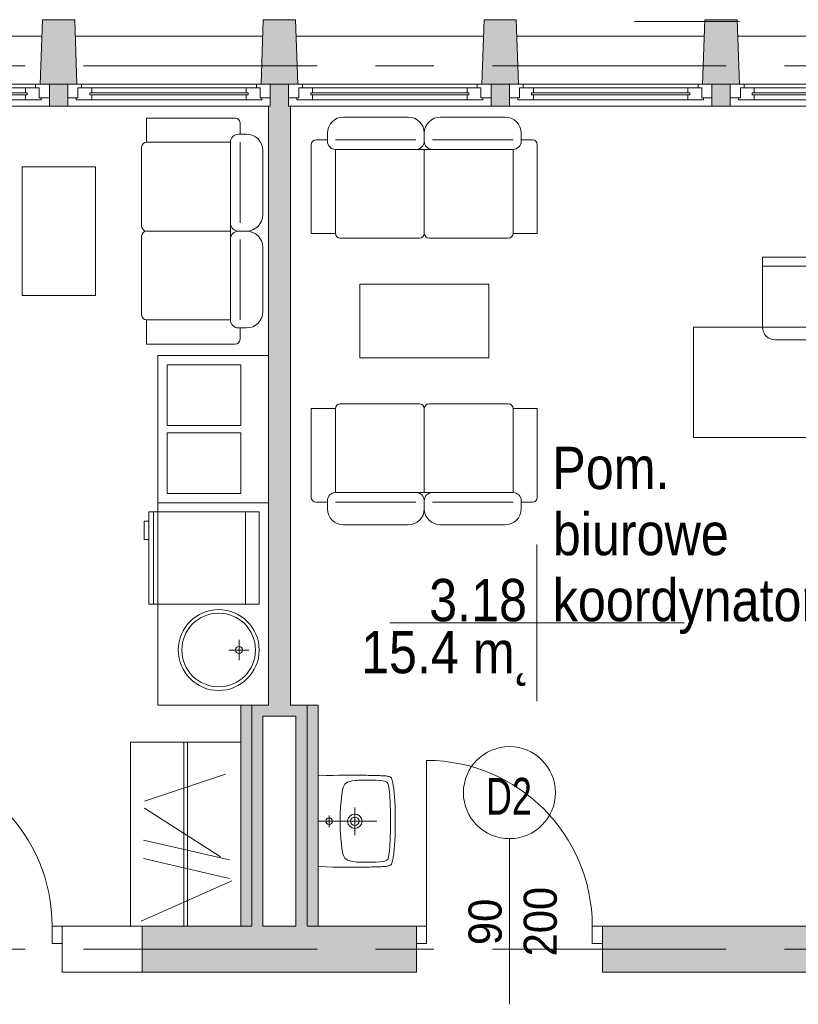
# Model space of a CAD drawing. Header units: centimetres. Extents: x -2424 to 2319, y 5 to 3760.
# Tile 77 of 117: x 73 to 496, y 3023 to 3558. Entities that reach past the tile are written whole.
import ezdxf

# ---------------------------------------------------------------- set-up
doc = ezdxf.new("R2010")
doc.units = ezdxf.units.CM
doc.linetypes.add('Długa kreska', pattern=[142.875, 95.25, -47.625])
doc.linetypes.add('Oś', pattern=[222.25, 127, -31.75, 31.75, -31.75])
for name, color, linetype, lineweight in [('A-ANNO-NOTE', 131, 'Continuous', 9), ('A-AREA-IDEN', 2, 'Continuous', 13), ('A-DETL', 90, 'Continuous', 9), ('A-DETL-GENF', 92, 'Continuous', 9), ('A-DETL-MEDM', 33, 'Continuous', 25), ('A-DOOR', 31, 'Continuous', 13), ('A-GLAZ', 151, 'Continuous', 13), ('A-WALL', 113, 'Continuous', 13), ('I-FURN', 30, 'Continuous', 9), ('P-SANR-FIXT', 6, 'Continuous', 9), ('Q-SPCQ', 91, 'Continuous', 9), ('S-COLS', 52, 'Continuous', 13), ('S-GRID', 1, 'Continuous', 13)]:
    doc.layers.add(name, color=color, linetype=linetype, lineweight=lineweight)
doc.layers.add('A-WALL-PATT', color=111, linetype='Continuous', lineweight=13, plot=False)
doc.styles.add('Arial', font='arial.ttf', dxfattribs={"width": 0.9, "height": 18})
doc.styles.add('Arial_1', font='arial.ttf', dxfattribs={"width": 0.7, "height": 20})
doc.styles.add('Arial_6', font='arial.ttf', dxfattribs={"width": 0.85, "height": 23})

msp = doc.modelspace()

# ---------------------------------------------------------------- hatches: boundary and pattern name
at = {"layer": 'S-COLS', "lineweight": 9}
for points in [[(104.38, 3523.33), (103.13, 3558.33), (85.63, 3558.33), (84.38, 3523.33), (99.38, 3523.33)], [(224.38, 3523.33), (223.13, 3558.33), (205.63, 3558.33), (204.38, 3523.33), (219.38, 3523.33)], [(344.38, 3523.33), (343.13, 3558.33), (325.63, 3558.33), (324.38, 3523.33), (339.38, 3523.33)], [(464.38, 3523.33), (463.13, 3558.33), (445.63, 3558.33), (444.38, 3523.33), (459.38, 3523.33)]]:
    msp.add_hatch(color=251, dxfattribs=at).paths.add_polyline_path(points, flags=0)

# ---------------------------------------------------------------- linework, layer by layer
at = {"layer": 'A-ANNO-NOTE', "color": 251, "lineweight": 9}
msp.add_line((339.38, 3023.33), (339.38, 3113.33), dxfattribs=at)
msp.add_line((339.38, 3023.33), (339.38, 3113.33), dxfattribs=at)
msp.add_circle((339.38, 3138.33), 25, dxfattribs=at)
at = {"layer": 'A-AREA-IDEN', "color": 251, "lineweight": 9}
for p, q in [((354.33, 3273.09), (354.33, 3230.59)), ((364.08, 3230.59), (274.33, 3230.59)), ((274.33, 3230.59), (434.33, 3230.59)), ((354.33, 3230.59), (354.33, 3188.09))]:
    msp.add_line(p, q, dxfattribs=at)
at = {"layer": 'A-DETL', "color": 251, "linetype": 'Długa kreska', "lineweight": 9}
msp.add_line((607.38, 3557.33), (407.38, 3557.33), dxfattribs=at)
at = {"layer": 'A-DETL-GENF', "color": 251, "lineweight": 9}
for p, q in [((90.88, 3065.83), (96.38, 3065.83)), ((90.88, 3056.33), (90.88, 3065.83)), ((96.38, 3065.83), (96.38, 3056.33)), ((288.88, 3056.33), (288.88, 3065.83)), ((288.88, 3065.83), (294.38, 3065.83)), ((294.38, 3065.83), (294.38, 3056.33)), ((384.38, 3065.83), (389.88, 3065.83)), ((384.38, 3056.33), (384.38, 3065.83)), ((389.88, 3065.83), (389.88, 3056.33)), ((96.38, 3056.33), (90.88, 3056.33)), ((294.38, 3056.33), (288.88, 3056.33)), ((389.88, 3056.33), (384.38, 3056.33))]:
    msp.add_line(p, q, dxfattribs=at)
at = {"layer": 'A-DETL-MEDM', "color": 251, "lineweight": 9}
for p, q in [((90.88, 3056.33), (90.88, 3065.83)), ((90.88, 3065.83), (96.38, 3065.83)), ((96.38, 3065.83), (96.38, 3056.33)), ((294.38, 3065.83), (288.88, 3065.83)), ((288.88, 3065.83), (288.88, 3056.33)), ((294.38, 3056.33), (294.38, 3065.83)), ((384.38, 3056.33), (384.38, 3065.83)), ((384.38, 3065.83), (389.88, 3065.83)), ((389.88, 3065.83), (389.88, 3056.33)), ((96.38, 3056.33), (90.88, 3056.33)), ((288.88, 3056.33), (294.38, 3056.33)), ((389.88, 3056.33), (384.38, 3056.33))]:
    msp.add_line(p, q, dxfattribs=at)
at = {"layer": 'A-DOOR', "color": 251, "lineweight": 9}
msp.add_line((294.38, 3065.83), (294.38, 3155.83), dxfattribs=at)
for centre in [(0.88, 3065.83), (294.38, 3065.83)]:
    msp.add_arc(centre, 90, 0, 90, dxfattribs=at)
at = {"layer": 'A-GLAZ', "color": 251, "lineweight": 9}
for p, q in [((89.38, 3523.33), (-20.62, 3523.33)), ((-13.12, 3523.33), (81.88, 3523.33)), ((-7.62, 3521.33), (76.38, 3521.33)), ((76.38, 3521.33), (83.88, 3521.33)), ((76.38, 3518.58), (76.38, 3521.33)), ((81.88, 3523.33), (89.38, 3523.33)), ((81.88, 3521.33), (81.88, 3523.33)), ((83.88, 3521.33), (81.88, 3521.33)), ((83.88, 3521.33), (83.88, 3515.83)), ((83.88, 3515.83), (83.88, 3521.33)), ((89.38, 3523.33), (89.38, 3515.83)), ((106.88, 3523.33), (99.38, 3523.33)), ((99.38, 3523.33), (99.38, 3515.83)), ((99.38, 3523.33), (209.38, 3523.33)), ((112.38, 3521.33), (104.88, 3521.33)), ((104.88, 3521.33), (104.88, 3515.83)), ((104.88, 3515.83), (104.88, 3521.33)), ((104.88, 3521.33), (106.88, 3521.33)), ((106.88, 3521.33), (106.88, 3523.33)), ((201.88, 3523.33), (106.88, 3523.33)), ((112.38, 3518.58), (112.38, 3521.33)), ((196.38, 3521.33), (112.38, 3521.33)), ((203.88, 3521.33), (196.38, 3521.33)), ((196.38, 3521.33), (196.38, 3518.58)), ((209.38, 3523.33), (201.88, 3523.33)), ((201.88, 3523.33), (201.88, 3521.33)), ((201.88, 3521.33), (203.88, 3521.33)), ((203.88, 3515.83), (203.88, 3521.33)), ((203.88, 3521.33), (203.88, 3515.83)), ((209.38, 3515.83), (209.38, 3523.33)), ((219.38, 3523.33), (226.88, 3523.33)), ((219.38, 3515.83), (219.38, 3523.33)), ((329.38, 3523.33), (219.38, 3523.33)), ((224.88, 3521.33), (232.38, 3521.33)), ((224.88, 3515.83), (224.88, 3521.33)), ((226.88, 3521.33), (224.88, 3521.33)), ((224.88, 3521.33), (224.88, 3515.83)), ((226.88, 3523.33), (226.88, 3521.33)), ((226.88, 3523.33), (321.88, 3523.33)), ((232.38, 3521.33), (232.38, 3518.58)), ((232.38, 3521.33), (316.38, 3521.33)), ((316.38, 3521.33), (323.88, 3521.33)), ((316.38, 3518.58), (316.38, 3521.33)), ((321.88, 3523.33), (329.38, 3523.33)), ((321.88, 3521.33), (321.88, 3523.33)), ((323.88, 3521.33), (321.88, 3521.33)), ((323.88, 3521.33), (323.88, 3515.83)), ((323.88, 3515.83), (323.88, 3521.33)), ((329.38, 3523.33), (329.38, 3515.83)), ((346.88, 3523.33), (339.38, 3523.33)), ((339.38, 3523.33), (339.38, 3515.83)), ((339.38, 3523.33), (449.38, 3523.33)), ((352.38, 3521.33), (344.88, 3521.33)), ((344.88, 3521.33), (344.88, 3515.83)), ((344.88, 3515.83), (344.88, 3521.33)), ((344.88, 3521.33), (346.88, 3521.33)), ((346.88, 3521.33), (346.88, 3523.33)), ((441.88, 3523.33), (346.88, 3523.33)), ((352.38, 3518.58), (352.38, 3521.33)), ((436.38, 3521.33), (352.38, 3521.33)), ((443.88, 3521.33), (436.38, 3521.33)), ((436.38, 3521.33), (436.38, 3518.58)), ((449.38, 3523.33), (441.88, 3523.33)), ((441.88, 3523.33), (441.88, 3521.33)), ((441.88, 3521.33), (443.88, 3521.33)), ((443.88, 3515.83), (443.88, 3521.33)), ((443.88, 3521.33), (443.88, 3515.83)), ((449.38, 3515.83), (449.38, 3523.33)), ((466.88, 3523.33), (459.38, 3523.33)), ((459.38, 3523.33), (459.38, 3515.83)), ((459.38, 3523.33), (569.38, 3523.33)), ((472.38, 3521.33), (464.88, 3521.33)), ((464.88, 3521.33), (464.88, 3515.83)), ((464.88, 3515.83), (464.88, 3521.33)), ((464.88, 3521.33), (466.88, 3521.33)), ((466.88, 3521.33), (466.88, 3523.33)), ((561.88, 3523.33), (466.88, 3523.33)), ((472.38, 3518.58), (472.38, 3521.33)), ((556.38, 3521.33), (472.38, 3521.33)), ((-8.62, 3518.58), (77.38, 3518.58)), ((77.38, 3517.58), (-8.62, 3517.58)), ((77.38, 3518.58), (76.38, 3518.58)), ((76.38, 3517.58), (77.38, 3517.58)), ((76.38, 3514.83), (76.38, 3517.58)), ((77.38, 3518.58), (77.38, 3517.58)), ((77.38, 3517.58), (77.38, 3518.58)), ((83.88, 3515.83), (84.88, 3515.83)), ((89.38, 3515.83), (83.88, 3515.83)), ((84.88, 3515.83), (84.88, 3514.83)), ((99.38, 3515.83), (104.88, 3515.83)), ((104.88, 3515.83), (103.88, 3515.83)), ((103.88, 3515.83), (103.88, 3514.83)), ((197.38, 3518.58), (111.38, 3518.58)), ((111.38, 3518.58), (111.38, 3517.58)), ((111.38, 3517.58), (111.38, 3518.58)), ((111.38, 3518.58), (112.38, 3518.58)), ((111.38, 3517.58), (197.38, 3517.58)), ((112.38, 3517.58), (111.38, 3517.58)), ((112.38, 3514.83), (112.38, 3517.58)), ((196.38, 3518.58), (197.38, 3518.58)), ((196.38, 3517.58), (196.38, 3514.83)), ((197.38, 3517.58), (196.38, 3517.58)), ((197.38, 3517.58), (197.38, 3518.58)), ((197.38, 3518.58), (197.38, 3517.58)), ((204.88, 3515.83), (203.88, 3515.83)), ((203.88, 3515.83), (209.38, 3515.83)), ((204.88, 3514.83), (204.88, 3515.83)), ((224.88, 3515.83), (219.38, 3515.83)), ((223.88, 3515.83), (224.88, 3515.83)), ((223.88, 3514.83), (223.88, 3515.83)), ((231.38, 3518.58), (317.38, 3518.58)), ((231.38, 3517.58), (231.38, 3518.58)), ((231.38, 3518.58), (231.38, 3517.58)), ((232.38, 3518.58), (231.38, 3518.58)), ((317.38, 3517.58), (231.38, 3517.58)), ((231.38, 3517.58), (232.38, 3517.58)), ((232.38, 3517.58), (232.38, 3514.83)), ((317.38, 3518.58), (316.38, 3518.58)), ((316.38, 3517.58), (317.38, 3517.58)), ((316.38, 3514.83), (316.38, 3517.58)), ((317.38, 3518.58), (317.38, 3517.58)), ((317.38, 3517.58), (317.38, 3518.58)), ((323.88, 3515.83), (324.88, 3515.83)), ((329.38, 3515.83), (323.88, 3515.83)), ((324.88, 3515.83), (324.88, 3514.83)), ((339.38, 3515.83), (344.88, 3515.83)), ((344.88, 3515.83), (343.88, 3515.83)), ((343.88, 3515.83), (343.88, 3514.83)), ((437.38, 3518.58), (351.38, 3518.58)), ((351.38, 3518.58), (351.38, 3517.58)), ((351.38, 3517.58), (351.38, 3518.58)), ((351.38, 3518.58), (352.38, 3518.58)), ((351.38, 3517.58), (437.38, 3517.58)), ((352.38, 3517.58), (351.38, 3517.58)), ((352.38, 3514.83), (352.38, 3517.58)), ((436.38, 3518.58), (437.38, 3518.58)), ((436.38, 3517.58), (436.38, 3514.83)), ((437.38, 3517.58), (436.38, 3517.58)), ((437.38, 3517.58), (437.38, 3518.58)), ((437.38, 3518.58), (437.38, 3517.58)), ((444.88, 3515.83), (443.88, 3515.83)), ((443.88, 3515.83), (449.38, 3515.83)), ((444.88, 3514.83), (444.88, 3515.83)), ((459.38, 3515.83), (464.88, 3515.83)), ((464.88, 3515.83), (463.88, 3515.83)), ((463.88, 3515.83), (463.88, 3514.83)), ((557.38, 3518.58), (471.38, 3518.58)), ((471.38, 3518.58), (471.38, 3517.58)), ((471.38, 3517.58), (471.38, 3518.58)), ((471.38, 3518.58), (472.38, 3518.58)), ((471.38, 3517.58), (557.38, 3517.58)), ((472.38, 3517.58), (471.38, 3517.58)), ((472.38, 3514.83), (472.38, 3517.58)), ((-7.62, 3514.83), (76.38, 3514.83)), ((84.88, 3514.83), (76.38, 3514.83)), ((103.88, 3514.83), (112.38, 3514.83)), ((196.38, 3514.83), (112.38, 3514.83)), ((196.38, 3514.83), (204.88, 3514.83)), ((232.38, 3514.83), (223.88, 3514.83)), ((232.38, 3514.83), (316.38, 3514.83)), ((324.88, 3514.83), (316.38, 3514.83)), ((343.88, 3514.83), (352.38, 3514.83)), ((436.38, 3514.83), (352.38, 3514.83)), ((436.38, 3514.83), (444.88, 3514.83)), ((463.88, 3514.83), (472.38, 3514.83)), ((556.38, 3514.83), (472.38, 3514.83))]:
    msp.add_line(p, q, dxfattribs=at)
at = {"layer": 'A-WALL', "color": 251, "lineweight": 9}
for p, q in [((-16.55, 3549.33), (85.31, 3549.33)), ((103.45, 3549.33), (205.31, 3549.33)), ((223.45, 3549.33), (325.31, 3549.33)), ((343.45, 3549.33), (445.31, 3549.33)), ((463.45, 3549.33), (569.38, 3549.33)), ((89.38, 3515.83), (89.38, 3511.33)), ((99.38, 3511.33), (99.38, 3515.83)), ((209.38, 3515.83), (209.38, 3511.33)), ((219.38, 3511.33), (219.38, 3515.83)), ((329.38, 3515.83), (329.38, 3511.33)), ((339.38, 3511.33), (339.38, 3515.83)), ((449.38, 3515.83), (449.38, 3511.33)), ((459.38, 3511.33), (459.38, 3515.83)), ((209.38, 3511.33), (-20.62, 3511.33)), ((208.38, 3511.33), (208.38, 3185.83)), ((569.38, 3511.33), (219.38, 3511.33)), ((220.38, 3185.83), (220.38, 3511.33)), ((208.38, 3185.83), (193.38, 3185.83)), ((193.38, 3185.83), (193.38, 3065.83)), ((199.38, 3185.83), (199.38, 3065.83)), ((235.38, 3185.83), (220.38, 3185.83)), ((229.38, 3065.83), (229.38, 3185.83)), ((235.38, 3065.83), (235.38, 3185.83)), ((205.38, 3179.83), (223.38, 3179.83)), ((205.38, 3065.83), (205.38, 3179.83)), ((223.38, 3179.83), (223.38, 3065.83)), ((139.88, 3065.83), (96.38, 3065.83)), ((139.88, 3065.83), (139.88, 3040.83)), ((139.88, 3065.83), (199.38, 3065.83)), ((223.38, 3065.83), (205.38, 3065.83)), ((229.38, 3065.83), (288.88, 3065.83)), ((569.38, 3065.83), (389.88, 3065.83)), ((96.38, 3056.33), (96.38, 3040.83)), ((288.88, 3040.83), (288.88, 3056.33)), ((389.88, 3056.33), (389.88, 3040.83)), ((96.38, 3040.83), (139.88, 3040.83)), ((139.88, 3040.83), (288.88, 3040.83)), ((389.88, 3040.83), (607.38, 3040.83))]:
    msp.add_line(p, q, dxfattribs=at)
at = {"layer": 'A-WALL-PATT', "color": 251, "linetype": 'Continuous', "lineweight": 9, "extrusion": (0, 0, -1)}
for points in [[(-89.38, 3515.83), (-99.38, 3523.33), (-89.38, 3523.33)], [(-99.38, 3523.33), (-89.38, 3515.83), (-89.38, 3511.33)], [(-99.38, 3523.33), (-89.38, 3511.33), (-99.38, 3511.33)], [(-209.38, 3515.83), (-219.38, 3523.33), (-209.38, 3523.33)], [(-219.38, 3523.33), (-209.38, 3515.83), (-209.38, 3511.33)], [(-219.38, 3523.33), (-209.38, 3511.33), (-219.38, 3511.33)], [(-329.38, 3515.83), (-339.38, 3511.33), (-339.38, 3523.33)], [(-339.38, 3523.33), (-329.38, 3523.33), (-329.38, 3515.83)], [(-449.38, 3515.83), (-459.38, 3511.33), (-459.38, 3523.33)], [(-459.38, 3523.33), (-449.38, 3523.33), (-449.38, 3515.83)], [(-339.38, 3511.33), (-329.38, 3515.83), (-329.38, 3511.33)], [(-459.38, 3511.33), (-449.38, 3515.83), (-449.38, 3511.33)], [(-208.38, 3332.08), (-220.38, 3511.33), (-208.38, 3511.33)], [(-220.38, 3511.33), (-208.38, 3332.08), (-208.38, 3185.83)], [(-220.38, 3511.33), (-208.38, 3185.83), (-220.38, 3185.83)], [(-193.38, 3065.83), (-199.38, 3185.83), (-193.38, 3185.83)], [(-199.38, 3185.83), (-193.38, 3065.83), (-199.38, 3065.83)], [(-199.38, 3179.83), (-223.38, 3185.83), (-199.38, 3185.83)], [(-223.38, 3185.83), (-199.38, 3179.83), (-205.38, 3179.83)], [(-223.38, 3185.83), (-205.38, 3179.83), (-223.38, 3179.83)], [(-223.38, 3065.83), (-229.38, 3185.83), (-223.38, 3185.83)], [(-229.38, 3185.83), (-223.38, 3065.83), (-229.38, 3065.83)], [(-229.38, 3065.83), (-235.38, 3185.83), (-229.38, 3185.83)], [(-235.38, 3185.83), (-229.38, 3065.83), (-235.38, 3065.83)], [(-199.38, 3065.83), (-205.38, 3179.83), (-199.38, 3179.83)], [(-205.38, 3179.83), (-199.38, 3065.83), (-205.38, 3065.83)], [(-139.88, 3040.83), (-288.88, 3065.83), (-139.88, 3065.83)], [(-288.88, 3065.83), (-139.88, 3040.83), (-288.88, 3040.83)], [(-389.88, 3065.83), (-389.88, 3040.83), (-569.38, 3065.83)], [(-569.38, 3065.83), (-389.88, 3040.83), (-569.38, 3040.83)]]:
    msp.add_solid(points, dxfattribs=at)
at = {"layer": 'A-WALL-PATT', "color": 251, "linetype": 'Continuous', "lineweight": 9}
msp.add_solid([(389.88, 3040.83), (389.88, 3065.83), (389.88, 3056.33)], dxfattribs=at)
at = {"layer": 'I-FURN', "color": 251, "lineweight": 9}
for p, q in [((142.15, 3504.89), (190.34, 3504.89)), ((142.15, 3491.73), (142.15, 3504.89)), ((249.24, 3505.42), (284.34, 3505.42)), ((301.89, 3505.42), (336.99, 3505.42)), ((192.97, 3496.11), (192.97, 3502.26)), ((192.17, 3496.11), (196.55, 3496.11)), ((240.46, 3492.26), (240.46, 3496.65)), ((293.11, 3496.65), (293.11, 3492.26)), ((345.76, 3496.65), (345.76, 3492.26)), ((139.52, 3446.1), (139.52, 3489.09)), ((187.78, 3491.73), (142.15, 3491.73)), ((187.78, 3443.46), (187.78, 3491.73)), ((192.97, 3491.73), (192.97, 3448.01)), ((231.69, 3442.24), (231.69, 3490.43)), ((240.46, 3493.06), (234.32, 3493.06)), ((244.85, 3493.06), (288.57, 3493.06)), ((341.38, 3493.06), (297.66, 3493.06)), ((345.76, 3493.06), (351.91, 3493.06)), ((354.54, 3490.43), (354.54, 3442.24)), ((205.33, 3487.34), (205.33, 3452.24)), ((244.85, 3487.87), (244.85, 3442.24)), ((293.11, 3487.87), (244.85, 3487.87)), ((293.11, 3487.87), (293.11, 3442.24)), ((341.38, 3487.87), (293.11, 3487.87)), ((341.38, 3442.24), (341.38, 3487.87)), ((74.52, 3478.46), (74.52, 3408.46)), ((114.52, 3478.46), (74.52, 3478.46)), ((114.52, 3408.46), (114.52, 3478.46)), ((139.52, 3440.83), (139.52, 3397.83)), ((187.78, 3443.46), (142.15, 3443.46)), ((187.78, 3395.2), (187.78, 3443.46)), ((196.55, 3443.46), (192.17, 3443.46)), ((244.85, 3442.24), (231.69, 3442.24)), ((354.54, 3442.24), (341.38, 3442.24)), ((192.97, 3395.2), (192.97, 3438.92)), ((290.48, 3439.61), (247.48, 3439.61)), ((295.75, 3439.61), (338.74, 3439.61)), ((205.33, 3434.69), (205.33, 3399.59)), ((476.88, 3429.33), (476.88, 3391.33)), ((521.88, 3429.33), (476.88, 3429.33)), ((521.88, 3424.33), (476.88, 3424.33)), ((258.11, 3414.61), (258.11, 3374.61)), ((328.11, 3414.61), (258.11, 3414.61)), ((328.11, 3374.61), (328.11, 3414.61)), ((74.52, 3408.46), (114.52, 3408.46)), ((142.15, 3382.04), (142.15, 3395.2)), ((142.15, 3395.2), (187.78, 3395.2)), ((196.55, 3390.81), (192.17, 3390.81)), ((192.97, 3390.81), (192.97, 3384.67)), ((439.38, 3391.33), (559.38, 3391.33)), ((439.38, 3331.33), (439.38, 3391.33)), ((190.34, 3382.04), (142.15, 3382.04)), ((483.88, 3384.33), (514.88, 3384.33)), ((208.38, 3375.83), (148.38, 3375.83)), ((148.38, 3375.83), (148.38, 3185.83)), ((258.11, 3374.61), (328.11, 3374.61)), ((290.48, 3349.61), (247.48, 3349.61)), ((295.75, 3349.61), (338.74, 3349.61)), ((231.69, 3346.98), (231.69, 3298.79)), ((244.85, 3346.98), (231.69, 3346.98)), ((244.85, 3301.35), (244.85, 3346.98)), ((293.11, 3301.35), (293.11, 3346.98)), ((354.54, 3346.98), (341.38, 3346.98)), ((341.38, 3346.98), (341.38, 3301.35)), ((354.54, 3298.79), (354.54, 3346.98)), ((559.38, 3331.33), (439.38, 3331.33)), ((293.11, 3301.35), (244.85, 3301.35)), ((341.38, 3301.35), (293.11, 3301.35)), ((240.46, 3296.15), (234.32, 3296.15)), ((240.46, 3296.96), (240.46, 3292.57)), ((244.85, 3296.15), (288.57, 3296.15)), ((293.11, 3292.57), (293.11, 3296.96)), ((341.38, 3296.15), (297.66, 3296.15)), ((345.76, 3292.57), (345.76, 3296.96)), ((345.76, 3296.15), (351.91, 3296.15)), ((249.24, 3283.8), (284.34, 3283.8)), ((301.89, 3283.8), (336.99, 3283.8)), ((148.38, 3185.83), (193.38, 3185.83)), ((133.38, 3165.83), (193.38, 3165.83)), ((133.38, 3065.83), (133.38, 3165.83)), ((162.38, 3065.83), (162.38, 3165.83)), ((164.38, 3065.83), (164.38, 3165.83)), ((185.08, 3148.33), (141.08, 3133.7)), ((182.36, 3103.4), (141.08, 3129.97)), ((187.31, 3101.74), (140.54, 3112.53)), ((187.31, 3091.74), (140.54, 3102.53)), ((188.56, 3090.42), (139.23, 3068.46))]:
    msp.add_line(p, q, dxfattribs=at)
for centre, radius, start, end in [((190.34, 3502.26), 2.63, 0, 90), ((249.24, 3496.65), 8.77, 90, 180), ((284.34, 3496.65), 8.77, 0, 90), ((301.89, 3496.65), 8.77, 90, 180), ((336.99, 3496.65), 8.77, 0, 90), ((192.17, 3491.73), 4.39, 90, 180), ((196.55, 3487.34), 8.77, 0, 90), ((142.15, 3489.09), 2.63, 90, 180), ((234.32, 3490.43), 2.63, 90, 180), ((244.85, 3492.26), 4.39, 180, 270), ((288.73, 3492.26), 4.39, 270, 0), ((297.5, 3492.26), 4.39, 180, 270), ((341.38, 3492.26), 4.39, 270, 0), ((351.91, 3490.43), 2.63, 0, 90), ((196.55, 3452.24), 8.77, 270, 0), ((142.15, 3446.1), 2.63, 180, 270), ((192.17, 3447.85), 4.39, 180, 270), ((142.15, 3440.83), 2.63, 90, 180), ((192.17, 3439.08), 4.39, 90, 180), ((196.55, 3434.69), 8.77, 0, 90), ((247.48, 3442.24), 2.63, 180, 270), ((290.48, 3442.24), 2.63, 270, 0), ((295.75, 3442.24), 2.63, 180, 270), ((338.74, 3442.24), 2.63, 270, 0), ((142.15, 3397.83), 2.63, 180, 270), ((196.55, 3399.59), 8.77, 270, 0), ((192.17, 3395.2), 4.39, 180, 270), ((483.88, 3391.33), 7, 180, 270), ((190.34, 3384.67), 2.63, 270, 0), ((247.48, 3346.98), 2.63, 90, 180), ((290.48, 3346.98), 2.63, 360, 90), ((295.75, 3346.98), 2.63, 90, 180), ((338.74, 3346.98), 2.63, 0, 90), ((244.85, 3296.96), 4.39, 90, 180), ((288.73, 3296.96), 4.39, 360, 90), ((297.5, 3296.96), 4.39, 90, 180), ((341.38, 3296.96), 4.39, 0, 90), ((234.32, 3298.79), 2.63, 180, 270), ((351.91, 3298.79), 2.63, 270, 0), ((249.24, 3292.57), 8.77, 180, 270), ((284.34, 3292.57), 8.77, 270, 360), ((301.89, 3292.57), 8.77, 180, 270), ((336.99, 3292.57), 8.77, 270, 0)]:
    msp.add_arc(centre, radius, start, end, dxfattribs=at)
at = {"layer": 'P-SANR-FIXT', "color": 251, "lineweight": 9}
for p, q in [((208.38, 3375.83), (148.38, 3375.83)), ((148.38, 3375.83), (148.38, 3295.83)), ((153.38, 3370.83), (153.38, 3337.83)), ((193.38, 3370.83), (153.38, 3370.83)), ((193.38, 3337.83), (193.38, 3370.83)), ((153.38, 3337.83), (193.38, 3337.83)), ((153.38, 3333.83), (153.38, 3300.83)), ((193.38, 3333.83), (153.38, 3333.83)), ((193.38, 3300.83), (193.38, 3333.83)), ((148.38, 3295.83), (208.38, 3295.83)), ((153.38, 3300.83), (193.38, 3300.83)), ((192.45, 3210.33), (192.45, 3221.33)), ((197.95, 3215.83), (186.95, 3215.83)), ((235.38, 3147.51), (239.96, 3147.65)), ((239.96, 3147.65), (243.66, 3147.73)), ((243.66, 3147.73), (246.72, 3147.78)), ((246.72, 3147.78), (249.36, 3147.81)), ((249.36, 3147.81), (251.65, 3147.81)), ((251.65, 3147.81), (253.67, 3147.83)), ((253.67, 3147.83), (255.51, 3147.81)), ((255.51, 3147.81), (257.19, 3147.81)), ((257.19, 3147.81), (258.87, 3147.78)), ((258.87, 3147.78), (259.88, 3147.78)), ((259.88, 3147.78), (260.84, 3147.75)), ((260.84, 3147.75), (261.77, 3147.75)), ((261.77, 3147.75), (262.68, 3147.73)), ((262.68, 3147.73), (263.26, 3147.73)), ((263.26, 3147.73), (264.43, 3147.7)), ((264.43, 3147.7), (265.26, 3147.67)), ((265.26, 3147.67), (266.03, 3147.67)), ((266.03, 3147.67), (266.8, 3147.65)), ((266.8, 3147.65), (267.55, 3147.62)), ((267.55, 3147.62), (268.27, 3147.59)), ((268.27, 3147.59), (268.99, 3147.57)), ((268.99, 3147.57), (269.65, 3147.54)), ((269.65, 3147.54), (270.32, 3147.51)), ((270.32, 3147.51), (270.96, 3147.49)), ((270.96, 3147.49), (271.6, 3147.46)), ((271.6, 3147.46), (272.18, 3147.41)), ((272.18, 3147.41), (272.74, 3147.33)), ((272.74, 3147.33), (273.25, 3147.25)), ((273.25, 3147.25), (273.75, 3147.14)), ((273.75, 3147.14), (274.05, 3147.03)), ((274.34, 3146.93), (273.75, 3147.11)), ((274.05, 3147.03), (274.34, 3146.93)), ((274.34, 3146.93), (274.85, 3146.58)), ((274.85, 3146.58), (274.34, 3146.93)), ((274.85, 3146.58), (275.22, 3146.13)), ((275.22, 3146.13), (274.85, 3146.58)), ((275.22, 3146.13), (275.49, 3145.57)), ((275.49, 3145.57), (275.22, 3146.13)), ((248.53, 3138.86), (248.91, 3140.56)), ((248.91, 3140.56), (249.17, 3141.42)), ((249.17, 3141.42), (249.52, 3142.21)), ((249.52, 3142.21), (250, 3142.93)), ((250, 3142.93), (250.29, 3143.25)), ((250.29, 3143.25), (250.64, 3143.52)), ((250.64, 3143.52), (251.41, 3143.95)), ((251.41, 3143.95), (252.24, 3144.24)), ((252.24, 3144.24), (253.91, 3144.69)), ((253.91, 3144.69), (255.64, 3144.93)), ((255.64, 3144.93), (256.52, 3145.01)), ((256.52, 3145.01), (256.92, 3145.04)), ((256.92, 3145.04), (257.24, 3145.06)), ((257.24, 3145.06), (257.93, 3145.09)), ((257.93, 3145.09), (262.44, 3145.17)), ((262.44, 3145.17), (264.7, 3145.12)), ((264.7, 3145.12), (266.94, 3145.04)), ((266.94, 3145.04), (269.2, 3144.85)), ((269.2, 3144.85), (270.32, 3144.72)), ((270.32, 3144.72), (271.41, 3144.53)), ((271.41, 3144.53), (271.97, 3144.37)), ((271.97, 3144.37), (272.48, 3144.19)), ((272.48, 3144.19), (272.72, 3144.03)), ((272.72, 3144.03), (272.93, 3143.84)), ((272.93, 3143.84), (273.22, 3143.36)), ((273.22, 3143.36), (273.44, 3142.85)), ((273.44, 3142.85), (273.59, 3142.29)), ((273.59, 3142.29), (273.81, 3141.2)), ((273.81, 3141.2), (274.13, 3138.97)), ((275.49, 3145.57), (275.7, 3144.93)), ((275.7, 3144.93), (275.49, 3145.57)), ((275.7, 3144.93), (275.89, 3144.26)), ((275.89, 3144.26), (275.7, 3144.93)), ((275.89, 3144.26), (276.02, 3143.57)), ((276.02, 3143.57), (275.89, 3144.26)), ((276.02, 3143.57), (276.18, 3142.83)), ((276.18, 3142.83), (276.02, 3143.57)), ((276.18, 3142.83), (276.28, 3142.05)), ((276.28, 3142.05), (276.18, 3142.83)), ((276.28, 3142.05), (276.42, 3141.26)), ((276.42, 3141.26), (276.28, 3142.05)), ((276.42, 3141.26), (276.52, 3140.43)), ((276.52, 3140.43), (276.42, 3141.26)), ((247.87, 3133.66), (248.27, 3137.15)), ((248.27, 3137.15), (248.53, 3138.86)), ((274.13, 3138.97), (274.31, 3136.73)), ((274.31, 3136.73), (274.55, 3132.23)), ((276.52, 3140.43), (276.63, 3139.52)), ((276.63, 3139.52), (276.52, 3140.43)), ((276.63, 3139.52), (276.74, 3138.59)), ((276.74, 3138.59), (276.63, 3139.52)), ((276.74, 3138.59), (276.82, 3137.61)), ((276.82, 3137.61), (276.74, 3138.59)), ((276.82, 3137.61), (276.9, 3136.57)), ((276.9, 3136.57), (276.82, 3137.61)), ((276.9, 3136.57), (277, 3135.48)), ((277, 3135.48), (276.9, 3136.57)), ((277, 3135.48), (277.08, 3134.28)), ((277.08, 3134.28), (277, 3135.48)), ((247.44, 3126.69), (247.57, 3130.18)), ((247.57, 3130.18), (247.87, 3133.66)), ((255.38, 3115.32), (255.38, 3130.32)), ((274.55, 3132.23), (274.69, 3127.73)), ((277.08, 3134.28), (277.14, 3133.03)), ((277.14, 3133.03), (277.08, 3134.28)), ((277.14, 3133.03), (277.22, 3131.67)), ((277.22, 3131.67), (277.14, 3133.03)), ((277.22, 3131.67), (277.27, 3130.2)), ((277.27, 3130.2), (277.22, 3131.67)), ((277.27, 3130.2), (277.32, 3128.6)), ((277.32, 3128.6), (277.27, 3130.2)), ((241.4, 3119.6), (241.4, 3125.86)), ((247.39, 3124.96), (247.44, 3126.69)), ((247.39, 3120.69), (247.39, 3124.96)), ((274.69, 3127.73), (274.77, 3125.46)), ((274.77, 3125.46), (274.79, 3124.29)), ((277.32, 3128.6), (277.35, 3126.87)), ((277.35, 3126.87), (277.32, 3128.6)), ((277.35, 3126.87), (277.38, 3124.93)), ((277.38, 3124.93), (277.35, 3126.87)), ((277.38, 3124.93), (277.38, 3120.69)), ((277.38, 3120.69), (277.38, 3124.93)), ((235.38, 3122.83), (267.38, 3122.83)), ((247.44, 3118.96), (247.39, 3120.69)), ((274.77, 3120.19), (274.69, 3117.93)), ((274.79, 3121.33), (274.77, 3120.19)), ((274.79, 3124.29), (274.79, 3123.62)), ((274.79, 3123.62), (274.82, 3122.83)), ((274.82, 3122.83), (274.79, 3122.03)), ((274.79, 3122.03), (274.79, 3121.33)), ((277.38, 3120.69), (277.35, 3118.78)), ((277.35, 3118.78), (277.38, 3120.69)), ((247.57, 3115.45), (247.44, 3118.96)), ((247.87, 3111.99), (247.57, 3115.45)), ((274.69, 3117.93), (274.55, 3113.42)), ((277.22, 3113.98), (277.14, 3112.63)), ((277.14, 3112.63), (277.22, 3113.98)), ((277.27, 3115.45), (277.22, 3113.98)), ((277.22, 3113.98), (277.27, 3115.45)), ((277.32, 3117.02), (277.27, 3115.45)), ((277.27, 3115.45), (277.32, 3117.02)), ((277.35, 3118.78), (277.32, 3117.02)), ((277.32, 3117.02), (277.35, 3118.78)), ((248.27, 3108.5), (247.87, 3111.99)), ((248.53, 3106.77), (248.27, 3108.5)), ((274.31, 3108.92), (274.13, 3106.69)), ((274.55, 3113.42), (274.31, 3108.92)), ((276.9, 3109.08), (276.82, 3108.02)), ((276.82, 3108.02), (276.9, 3109.08)), ((277, 3110.18), (276.9, 3109.08)), ((276.9, 3109.08), (277, 3110.18)), ((277.08, 3111.35), (277, 3110.18)), ((277, 3110.18), (277.08, 3111.35)), ((277.14, 3112.63), (277.08, 3111.35)), ((277.08, 3111.35), (277.14, 3112.63)), ((248.91, 3105.06), (248.53, 3106.77)), ((249.17, 3104.24), (248.91, 3105.06)), ((249.52, 3103.44), (249.17, 3104.24)), ((250, 3102.72), (249.52, 3103.44)), ((273.59, 3103.36), (273.44, 3102.8)), ((273.81, 3104.45), (273.59, 3103.36)), ((274.13, 3106.69), (273.81, 3104.45)), ((276.28, 3103.57), (276.18, 3102.82)), ((276.18, 3102.82), (276.28, 3103.57)), ((276.42, 3104.4), (276.28, 3103.57)), ((276.28, 3103.57), (276.42, 3104.4)), ((276.52, 3105.22), (276.42, 3104.4)), ((276.42, 3104.4), (276.52, 3105.22)), ((276.63, 3106.1), (276.52, 3105.22)), ((276.52, 3105.22), (276.63, 3106.1)), ((276.74, 3107.03), (276.63, 3106.1)), ((276.63, 3106.1), (276.74, 3107.03)), ((276.82, 3108.02), (276.74, 3107.03)), ((276.74, 3107.03), (276.82, 3108.02)), ((239.96, 3098), (235.38, 3098.14)), ((243.66, 3097.92), (239.96, 3098)), ((246.72, 3097.87), (243.66, 3097.92)), ((249.36, 3097.84), (246.72, 3097.87)), ((251.65, 3097.82), (249.36, 3097.84)), ((250.29, 3102.4), (250, 3102.72)), ((250.64, 3102.13), (250.29, 3102.4)), ((251.41, 3101.71), (250.64, 3102.13)), ((252.24, 3101.41), (251.41, 3101.71)), ((255.51, 3097.82), (251.65, 3097.82)), ((253.91, 3100.96), (252.24, 3101.41)), ((255.64, 3100.69), (253.91, 3100.96)), ((257.19, 3097.84), (255.51, 3097.82)), ((256.52, 3100.64), (255.64, 3100.69)), ((256.92, 3100.61), (256.52, 3100.64)), ((257.24, 3100.59), (256.92, 3100.61)), ((258.87, 3097.84), (257.19, 3097.84)), ((257.93, 3100.56), (257.24, 3100.59)), ((262.44, 3100.48), (257.93, 3100.56)), ((259.88, 3097.87), (258.87, 3097.84)), ((260.84, 3097.87), (259.88, 3097.87)), ((261.77, 3097.9), (260.84, 3097.87)), ((262.68, 3097.9), (261.77, 3097.9)), ((264.7, 3100.51), (262.44, 3100.48)), ((263.26, 3097.92), (262.68, 3097.9)), ((264.43, 3097.95), (263.26, 3097.92)), ((265.26, 3097.98), (264.43, 3097.95)), ((266.94, 3100.61), (264.7, 3100.51)), ((266.03, 3097.98), (265.26, 3097.98)), ((266.8, 3098), (266.03, 3097.98)), ((267.55, 3098.03), (266.8, 3098)), ((269.2, 3100.8), (266.94, 3100.61)), ((268.27, 3098.06), (267.55, 3098.03)), ((268.99, 3098.08), (268.27, 3098.06)), ((269.65, 3098.11), (268.99, 3098.08)), ((270.32, 3100.93), (269.2, 3100.8)), ((270.32, 3098.14), (269.65, 3098.11)), ((271.41, 3101.12), (270.32, 3100.93)), ((270.96, 3098.16), (270.32, 3098.14)), ((271.6, 3098.19), (270.96, 3098.16)), ((271.97, 3101.25), (271.41, 3101.12)), ((272.18, 3098.24), (271.6, 3098.19)), ((272.48, 3101.47), (271.97, 3101.25)), ((272.74, 3098.3), (272.18, 3098.24)), ((272.72, 3101.6), (272.48, 3101.47)), ((272.93, 3101.79), (272.72, 3101.6)), ((273.25, 3098.4), (272.74, 3098.3)), ((273.22, 3102.26), (272.93, 3101.79)), ((273.44, 3102.8), (273.22, 3102.26)), ((273.75, 3098.51), (273.25, 3098.4)), ((274.34, 3098.72), (273.75, 3098.51)), ((274.85, 3099.04), (274.34, 3098.72)), ((274.34, 3098.72), (274.85, 3099.04)), ((275.22, 3099.52), (274.85, 3099.04)), ((274.85, 3099.04), (275.22, 3099.52)), ((275.49, 3100.08), (275.22, 3099.52)), ((275.22, 3099.52), (275.49, 3100.08)), ((275.7, 3100.69), (275.49, 3100.08)), ((275.49, 3100.08), (275.7, 3100.69)), ((275.89, 3101.36), (275.7, 3100.69)), ((275.7, 3100.69), (275.89, 3101.36)), ((276.02, 3102.08), (275.89, 3101.36)), ((275.89, 3101.36), (276.02, 3102.08)), ((276.18, 3102.82), (276.02, 3102.08)), ((276.02, 3102.08), (276.18, 3102.82))]:
    msp.add_line(p, q, dxfattribs=at)
for centre, radius in [((181.38, 3215.83), 22), ((181.38, 3215.83), 20), ((192.45, 3215.83), 1.9), ((241.4, 3122.83), 1.72), ((255.38, 3122.81), 3.92), ((255.38, 3122.81), 2.28)]:
    msp.add_circle(centre, radius, dxfattribs=at)
at = {"layer": 'Q-SPCQ', "color": 251, "lineweight": 9}
for p, q in [((143.38, 3290.83), (203.38, 3290.83)), ((143.38, 3240.83), (143.38, 3290.83)), ((145.88, 3290.83), (145.88, 3240.83)), ((195.88, 3290.83), (195.88, 3240.83)), ((203.38, 3290.83), (203.38, 3240.83)), ((140.88, 3285.83), (140.88, 3275.83)), ((143.38, 3285.83), (140.88, 3285.83)), ((140.88, 3275.83), (143.38, 3275.83)), ((203.38, 3240.83), (143.38, 3240.83))]:
    msp.add_line(p, q, dxfattribs=at)
at = {"layer": 'S-COLS', "color": 251, "lineweight": 9}
for p, q in [((84.38, 3523.33), (85.63, 3558.33)), ((85.63, 3558.33), (103.13, 3558.33)), ((103.13, 3558.33), (104.38, 3523.33)), ((204.38, 3523.33), (205.63, 3558.33)), ((205.63, 3558.33), (223.13, 3558.33)), ((223.13, 3558.33), (224.38, 3523.33)), ((324.38, 3523.33), (325.63, 3558.33)), ((325.63, 3558.33), (343.13, 3558.33)), ((343.13, 3558.33), (344.38, 3523.33)), ((444.38, 3523.33), (445.63, 3558.33)), ((445.63, 3558.33), (463.13, 3558.33)), ((463.13, 3558.33), (464.38, 3523.33)), ((99.38, 3523.33), (89.38, 3523.33)), ((219.38, 3523.33), (209.38, 3523.33)), ((339.38, 3523.33), (329.38, 3523.33)), ((459.38, 3523.33), (449.38, 3523.33))]:
    msp.add_line(p, q, dxfattribs=at)
at = {"layer": 'S-GRID', "color": 251, "linetype": 'Oś', "lineweight": 9}
for p, q in [((-1225.62, 3533.33), (1983.25, 3533.33)), ((-1225.62, 3053.33), (1897.1, 3053.33))]:
    msp.add_line(p, q, dxfattribs=at)

# ---------------------------------------------------------------- texts
at = {"layer": 'A-ANNO-NOTE', "color": 251, "lineweight": 9, "style": 'Arial_1', "width": 0.7}
msp.add_text('D2', height=20, dxfattribs=at).set_placement((326.59, 3126.37))
at = {"layer": 'A-ANNO-NOTE', "color": 251, "lineweight": 9, "style": 'Arial', "width": 0.9}
for s, p in [('200', (365.14, 3049.38)), ('200', (365.14, 3049.38)), ('90', (335.14, 3055.53))]:
    msp.add_text(s, height=18, rotation=90, dxfattribs=at).set_placement(p)
at = {"layer": 'A-AREA-IDEN', "color": 251, "lineweight": 9, "style": 'Arial_6', "width": 0.85}
for s, p in [('Pom.', (362.64, 3303.27)), ('biurowe', (362.98, 3267.37)), ('3.18', (295.77, 3231.47)), ('koordynatora', (362.94, 3231.47)), ('15.4 m˛', (258.74, 3203.2))]:
    msp.add_text(s, height=23, dxfattribs=at).set_placement(p)

doc.saveas('drawing.dxf')
